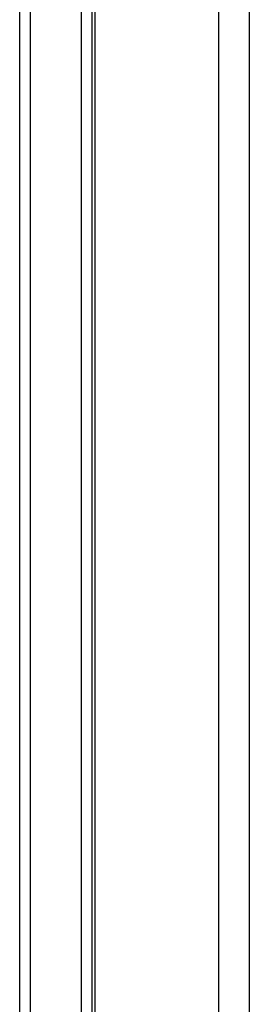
# Model space of a CAD drawing. Header units: inches. Extents: x 6 to 216, y 11 to 118.
# Tile 68 of 212: x 48.41 to 49.6, y 25.08 to 30.19. Entities that reach past the tile are written whole.
import ezdxf

# ---------------------------------------------------------------- set-up
doc = ezdxf.new("R2010")
doc.units = ezdxf.units.IN
doc.header["$MEASUREMENT"] = 0
doc.layers.add('Visible Edges(ANSI)', color=7, linetype='Continuous', lineweight=25)
doc.layers.add('Visible Tangent Edges(ANSI)', color=7, linetype='Continuous', lineweight=25)

msp = doc.modelspace()

# ---------------------------------------------------------------- linework, layer by layer
at = {"layer": 'Visible Edges(ANSI)'}
for p, q in [((48.8036, 20.1367), (48.8036, 79.6177)), ((49.6036, 20.1367), (49.6036, 79.6177)), ((48.4106, 24.6078), (48.4106, 49.4957)), ((48.7856, 49.1655), (48.7856, 24.9375))]:
    msp.add_line(p, q, dxfattribs=at)
at = {"layer": 'Visible Tangent Edges(ANSI)'}
for p, q in [((49.4426, 79.6177), (49.4426, 20.1367)), ((48.4644, 49.4948), (48.4644, 24.6087)), ((48.7317, 24.6096), (48.7317, 49.4939))]:
    msp.add_line(p, q, dxfattribs=at)

doc.saveas('drawing.dxf')
